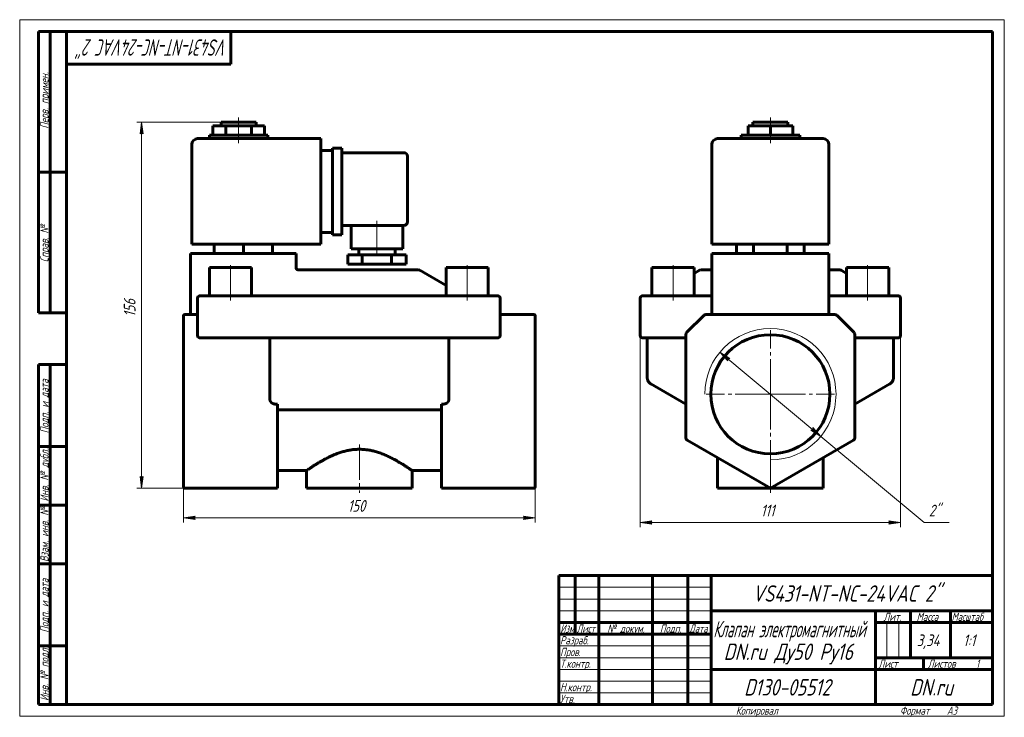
# Model space of a CAD drawing. Header units: millimetres. Extents: x 0 to 420, y 0 to 297.
import ezdxf

# ---------------------------------------------------------------- set-up
doc = ezdxf.new("R2010")
doc.units = ezdxf.units.MM
for name, pattern in [('K5LT_AXLED', [19.5, 15, -1.5, 1.5, -1.5]), ('K5LT_BASIC', [0]), ('K5LT_THIN', [0])]:
    doc.linetypes.add(name, pattern=pattern)
doc.layers.add('Системный слой', color=7, linetype='Continuous')
doc.layers.add('Системный слой (1)', color=251, linetype='Continuous', true_color=0x6c6c6c)
doc.styles.add('KDIMTEXTSTYLE', font='GOST_AU.SHX', dxfattribs={"width": 0.96, "oblique": 15, "height": 5})
doc.styles.add('KTEXTSTYLE', font='GOST_AU.SHX', dxfattribs={"width": 0.96, "height": 5})
doc.dimstyles.new('KDIMSTYLE (1.00)', dxfattribs={"dimtxt": 5, "dimasz": 1, "dimexe": 2, "dimexo": 0, "dimgap": 1, "dimtad": 1, "dimtxsty": 'KDIMTEXTSTYLE', "dimsah": 1, "dimcen": 0, "dimdle": 1, "dimadec": 0, "dimazin": 0, "dimtfac": 0.667, "dimtmove": 0, "dimatfit": 3, "dimfxl": 1, "dimtvp": 1, "dimtolj": 1, "dimtzin": 0, "dimarcsym": 0})

# ---------------------------------------------------------------- blocks, each defined once
blk = doc.blocks.new('U0')
at = {"layer": 'Системный слой (1)', "color": 150, "linetype": 'K5LT_BASIC', "lineweight": 60, "true_color": 0x0080ff}
for p, q in [((345.21, 187.89), (345.22, 187.87)), ((345.22, 187.86), (345.21, 187.88)), ((345.22, 187.87), (345.22, 187.86))]:
    blk.add_line(p, q, dxfattribs=at)
blk = doc.blocks.new('U1')
at = {"layer": 'Системный слой (1)', "color": 150, "linetype": 'K5LT_BASIC', "lineweight": 60, "true_color": 0x0080ff}
for p, q in [((295.21, 190.3), (290.48, 190.3)), ((349.94, 190.3), (345.21, 190.3))]:
    blk.add_line(p, q, dxfattribs=at)
blk = doc.blocks.new('U2')
at = {"layer": 'Системный слой (1)', "color": 150, "linetype": 'K5LT_BASIC', "lineweight": 60, "true_color": 0x0080ff}
for p, q in [((345.21, 187.92), (345.21, 187.95)), ((345.21, 187.9), (345.21, 187.92)), ((345.21, 187.88), (345.21, 187.9))]:
    blk.add_line(p, q, dxfattribs=at)
blk = doc.blocks.new('D0')
at = {"layer": 'Системный слой (1)'}
for points in [[(269.21, 82.63), (269.71, 83.29), (264.71, 82.63), (269.71, 81.97)], [(375.71, 82.63), (370.71, 83.29), (371.21, 82.63), (370.71, 81.97)]]:
    blk.add_hatch(color=7, dxfattribs=at).paths.add_polyline_path(points)
at = {"layer": 'Системный слой (1)', "color": 7, "linetype": 'K5LT_THIN', "lineweight": 18}
for p, q in [((264.71, 170.3), (264.71, 80.63)), ((375.71, 170.3), (375.71, 80.63)), ((264.71, 82.63), (269.71, 83.29)), ((269.71, 81.97), (264.71, 82.63)), ((269.71, 83.29), (269.21, 82.63)), ((269.21, 82.63), (269.71, 81.97)), ((371.21, 82.63), (370.71, 83.29)), ((370.71, 83.29), (375.71, 82.63)), ((375.71, 82.63), (370.71, 81.97)), ((370.71, 81.97), (371.21, 82.63))]:
    blk.add_line(p, q, dxfattribs=at)
blk.add_wipeout([(316.12, 83.63), (316.12, 91.01), (323.97, 91.01), (323.97, 83.63)]).dxf.layer = 'Системный слой (1)'
blk.add_line((264.71, 82.63), (375.71, 82.63), dxfattribs=at)
at = {"layer": 'Системный слой (1)', "color": 7, "insert": (316.12, 90.22), "char_height": 5, "attachment_point": 1, "style": 'KTEXTSTYLE'}
blk.add_mtext('\\H5.0;\\W1.000;\\Q15;\\Q15;\\W0.965;111', dxfattribs=at)
blk = doc.blocks.new('KDIMARROW_01')
at = {"layer": 'Системный слой'}
blk.add_hatch(color=0, dxfattribs=at).paths.add_polyline_path([(-5, -0.66), (0, 0), (-5, 0.66), (-4.5, 0)])
at = {"layer": 'Системный слой', "color": 0, "linetype": 'K5LT_THIN', "lineweight": 18}
for p, q in [((-4.5, 0), (-5, 0.66)), ((-5, 0.66), (0, 0)), ((0, 0), (-5, -0.66)), ((-5, -0.66), (-4.5, 0))]:
    blk.add_line(p, q, dxfattribs=at)
at = {"layer": 'Системный слой (1)', "color": 0, "linetype": 'K5LT_THIN', "lineweight": 18}
blk.add_line((69.9, 137.3), (68.9, 137.3), dxfattribs=at)
blk = doc.blocks.new('D1')
at = {"layer": 'Системный слой (1)'}
for points in [[(302.96, 152.53), (298.7, 155.23), (302.12, 151.52), (302.16, 152.35)], [(341.72, 119.37), (338.3, 123.08), (338.26, 122.25), (337.45, 122.07)]]:
    blk.add_hatch(color=7, dxfattribs=at).paths.add_polyline_path(points)
at = {"layer": 'Системный слой (1)', "color": 7, "linetype": 'K5LT_THIN', "lineweight": 18}
for p, q in [((298.7, 155.23), (302.96, 152.53)), ((302.12, 151.52), (298.7, 155.23)), ((298.7, 155.23), (341.72, 119.37)), ((302.16, 152.35), (302.12, 151.52)), ((302.96, 152.53), (302.16, 152.35)), ((337.45, 122.07), (338.26, 122.25)), ((341.72, 119.37), (337.45, 122.07)), ((338.26, 122.25), (338.3, 123.08)), ((338.3, 123.08), (341.72, 119.37))]:
    blk.add_line(p, q, dxfattribs=at)
blk.add_wipeout([(387.8, 83.63), (387.8, 91.01), (394.24, 91.01), (394.24, 83.63)]).dxf.layer = 'Системный слой (1)'
for p, q in [((341.72, 119.37), (385.8, 82.63)), ((385.8, 82.63), (396.51, 82.63))]:
    blk.add_line(p, q, dxfattribs=at)
at = {"layer": 'Системный слой (1)', "color": 7, "insert": (387.8, 90.22), "char_height": 5, "attachment_point": 1, "style": 'KTEXTSTYLE'}
blk.add_mtext('\\H5.0;\\W1.000;\\Q15;\\Q15;\\W0.965;2"', dxfattribs=at)
blk = doc.blocks.new('U3')
at = {"layer": 'Системный слой (1)', "color": 30, "linetype": 'K5LT_AXLED', "lineweight": 18, "true_color": 0xff8000}
for q in [(320.21, 164.7), (292.81, 137.3), (347.61, 137.3), (320.21, 109.9)]:
    blk.add_line((320.21, 137.3), q, dxfattribs=at)
blk = doc.blocks.new('U4')
at = {"layer": 'Системный слой (1)', "color": 150, "linetype": 'K5LT_BASIC', "lineweight": 60, "true_color": 0x0080ff}
for p, q in [((109.9, 104.8), (122.4, 104.8)), ((167.4, 104.8), (179.9, 104.8))]:
    blk.add_line(p, q, dxfattribs=at)
blk = doc.blocks.new('D2')
at = {"layer": 'Системный слой (1)'}
for points in [[(69.9, 84.63), (74.9, 85.29), (74.4, 84.63), (74.9, 83.97)], [(219.9, 84.63), (214.9, 85.29), (215.4, 84.63), (214.9, 83.97)]]:
    blk.add_hatch(color=7, dxfattribs=at).paths.add_polyline_path(points)
at = {"layer": 'Системный слой (1)', "color": 7, "linetype": 'K5LT_THIN', "lineweight": 18}
for p, q in [((69.9, 137.3), (69.9, 82.63)), ((219.9, 131.08), (219.9, 82.63)), ((69.9, 84.63), (74.9, 85.29)), ((74.9, 83.97), (69.9, 84.63)), ((74.9, 85.29), (74.4, 84.63)), ((74.4, 84.63), (74.9, 83.97)), ((215.4, 84.63), (214.9, 85.29)), ((214.9, 85.29), (219.9, 84.63)), ((219.9, 84.63), (214.9, 83.97)), ((214.9, 83.97), (215.4, 84.63))]:
    blk.add_line(p, q, dxfattribs=at)
blk.add_wipeout([(139.96, 85.63), (139.96, 93.01), (149.45, 93.01), (149.45, 85.63)]).dxf.layer = 'Системный слой (1)'
blk.add_line((219.9, 84.63), (69.9, 84.63), dxfattribs=at)
at = {"layer": 'Системный слой (1)', "color": 7, "insert": (139.96, 92.22), "char_height": 5, "attachment_point": 1, "style": 'KTEXTSTYLE'}
blk.add_mtext('\\H5.0;\\W1.000;\\Q15;\\Q15;\\W0.965;150', dxfattribs=at)
blk = doc.blocks.new('D3')
at = {"layer": 'Системный слой (1)'}
for points in [[(52.67, 248.3), (52.01, 253.3), (51.35, 248.3), (52.01, 248.8)], [(52.01, 97.3), (52.67, 102.3), (52.01, 101.8), (51.35, 102.3)]]:
    blk.add_hatch(color=7, dxfattribs=at).paths.add_polyline_path(points)
at = {"layer": 'Системный слой (1)', "color": 7, "linetype": 'K5LT_THIN', "lineweight": 18}
for p, q in [((85.9, 253.3), (50.01, 253.3)), ((51.35, 248.3), (52.01, 253.3)), ((52.01, 253.3), (52.67, 248.3)), ((52.01, 248.8), (51.35, 248.3)), ((52.67, 248.3), (52.01, 248.8)), ((52.01, 97.3), (51.35, 102.3)), ((51.35, 102.3), (52.01, 101.8)), ((52.01, 101.8), (52.67, 102.3)), ((52.67, 102.3), (52.01, 97.3)), ((70.4, 97.3), (50.01, 97.3))]:
    blk.add_line(p, q, dxfattribs=at)
blk.add_wipeout([(51.01, 170.29), (43.63, 170.29), (43.63, 179.91), (51.01, 179.91)]).dxf.layer = 'Системный слой (1)'
blk.add_line((52.01, 97.3), (52.01, 253.3), dxfattribs=at)
at = {"layer": 'Системный слой (1)', "color": 7, "insert": (44.42, 170.29), "char_height": 5, "attachment_point": 1, "rotation": 90, "style": 'KTEXTSTYLE'}
blk.add_mtext('\\H5.0;\\W1.000;\\Q15;\\Q15;\\W0.965;156', dxfattribs=at)
blk = doc.blocks.new('U5')
at = {"color": 7, "linetype": 'K5LT_THIN', "lineweight": 18}
for p, q in [((0, 0), (0, 297)), ((0, 297), (420, 297)), ((420, 297), (420, 0)), ((230, 55), (295, 55)), ((230, 50), (295, 50)), ((230, 45), (295, 45)), ((369.96, 25), (369.96, 40)), ((374.98, 25), (374.98, 40)), ((230, 30), (295, 30)), ((230, 25), (295, 25)), ((230, 20), (295, 20)), ((230, 15), (295, 15)), ((230, 10), (295, 10)), ((420, 0), (0, 0))]:
    blk.add_line(p, q, dxfattribs=at)
at = {"color": 150, "linetype": 'K5LT_BASIC', "lineweight": 60, "true_color": 0x0080ff}
for p, q in [((8, 172), (8, 292)), ((20, 292), (8, 292)), ((13, 172), (13, 292)), ((20, 5), (20, 292)), ((20, 292), (415, 292)), ((90, 292), (90, 278)), ((415, 292), (415, 5)), ((90, 278), (20, 278)), ((20, 232), (8, 232)), ((20, 172), (8, 172)), ((8, 5), (8, 150)), ((20, 150), (8, 150)), ((13, 5), (13, 150)), ((20, 115), (8, 115)), ((20, 90), (8, 90)), ((20, 65), (8, 65)), ((230, 60), (415, 60)), ((230, 5), (230, 60)), ((237, 35), (237, 60)), ((247, 5), (247, 60)), ((270, 5), (270, 60)), ((285, 5), (285, 60)), ((295, 5), (295, 60)), ((295, 45), (415, 45)), ((365, 5), (365, 45)), ((380, 25), (380, 45)), ((397, 25), (397, 45)), ((230, 40), (295, 40)), ((365, 40), (380, 40)), ((380, 40), (415, 40)), ((230, 35), (295, 35)), ((20, 30), (8, 30)), ((365, 25), (415, 25)), ((385.57, 20), (385.57, 25)), ((295, 20), (365, 20)), ((365, 20), (415, 20)), ((20, 5), (8, 5)), ((415, 5), (20, 5))]:
    blk.add_line(p, q, dxfattribs=at)
at = {"color": 7, "attachment_point": 1, "style": 'KTEXTSTYLE'}
for s, insert, char_height, rotation in [('\\H5.0;\\W1.000;\\Q15;\\Q15;\\W0.761;\\H7.00;VS431-NT-NC-24VAC 2"', (88.73, 281.64), 7, 180), ('\\H5.0;\\W1.000;\\Q15;\\Q15;\\W0.965;\\H3.50;Перв. примен.', (8.82, 250.52), 3.5, 90), ('\\H5.0;\\W1.000;\\Q15;\\Q15;\\W0.965;\\H3.50;Справ. №', (8.82, 193.63), 3.5, 90), ('\\H5.0;\\W1.000;\\Q15;\\Q15;\\W0.965;\\H3.50;Подп. и дата', (8.82, 120.66), 3.5, 90), ('\\H5.0;\\W1.000;\\Q15;\\Q15;\\W0.965;\\H3.50;Инв. № дубл.', (8.82, 91.57), 3.5, 90), ('\\H5.0;\\W1.000;\\Q15;\\Q15;\\W0.965;\\H3.50;Взам. инв. №', (8.82, 65.8), 3.5, 90), ('\\H5.0;\\W1.000;\\Q15;\\Q15;\\W0.965;\\H3.50;Подп. и дата', (8.82, 35.66), 3.5, 90), ('\\H5.0;\\W1.000;\\Q15;\\Q15;\\W0.965;\\H3.50;Инв. № подл.', (8.82, 6.57), 3.5, 90)]:
    blk.add_mtext(s, dxfattribs=dict(at, insert=insert, char_height=char_height, rotation=rotation))
for s, insert, char_height in [('\\H5.0;\\W1.000;\\Q15;\\Q15;\\W0.965;\\H7.00;VS431-NT-NC-24VAC 2"', (312.61, 55.86), 7), ('\\H5.0;\\W1.000;\\Q15;\\Q15;\\W0.965;\\H3.50;Лит.', (368.47, 44.18), 3.5), ('\\H5.0;\\W1.000;\\Q15;\\Q15;\\W0.965;\\H3.50;Масса', (382.58, 44.18), 3.5), ('\\H5.0;\\W1.000;\\Q15;\\Q15;\\W0.930;\\H3.50;Масштаб', (397.52, 44.18), 3.5), ('\\H5.0;\\W1.000;\\Q15;\\Q15;\\W0.784;\\H3.50;Изм.', (230.62, 39.18), 3.5), ('\\H5.0;\\W1.000;\\Q15;\\Q15;\\W0.799;\\H3.50;Лист', (237.61, 39.18), 3.5), ('\\H5.0;\\W1.000;\\Q15;\\Q15;\\W0.965;\\H3.50;№ докум.', (250.63, 39.18), 3.5), ('\\H5.0;\\W1.000;\\Q15;\\Q15;\\W0.965;\\H3.50;Подп.', (273.1, 39.18), 3.5), ('\\H5.0;\\W1.000;\\Q15;\\Q15;\\W0.799;\\H3.50;Дата', (285.61, 39.18), 3.5), ('\\H5.0;\\W1.000;\\Q15;\\Q15;\\W0.672;\\H7.00;Клапан электромагнитный', (295.88, 40.69), 7), ('\\H5.0;\\W1.000;\\Q15;\\Q15;\\W0.965;\\H3.50;Разраб.', (230.5, 34.18), 3.5), ('\\H5.0;\\W1.000;\\Q15;\\Q15;\\W0.965;3,34', (382.63, 34.9), 5), ('\\H5.0;\\W1.000;\\Q15;\\Q15;\\W0.965;{\\c16711680;1:1}', (402.44, 34.9), 5), ('\\H5.0;\\W1.000;\\Q15;\\Q15;\\W0.965;\\H7.00;DN.ru Ду50 Ру16', (300.3, 31.02), 7), ('\\H5.0;\\W1.000;\\Q15;\\Q15;\\W0.965;\\H3.50;Пров.', (230.5, 29.18), 3.5), ('\\H5.0;\\W1.000;\\Q15;\\Q15;\\W0.965;\\H3.50;Т.контр.', (230.5, 24.18), 3.5), ('\\H5.0;\\W1.000;\\Q15;\\Q15;\\W0.965;\\H3.50;Лист', (366.32, 24.18), 3.5), ('\\H5.0;\\W1.000;\\Q15;\\Q15;\\W0.965;\\H3.50;Листов', (387.36, 24.18), 3.5), ('\\H5.0;\\W1.000;\\Q15;\\Q15;\\W0.965;\\H3.50;1', (407.91, 24.18), 3.5), ('\\H5.0;\\W1.000;\\Q15;\\Q15;\\W0.965;\\H3.50;Н.контр.', (230.5, 14.18), 3.5), ('\\H5.0;\\W1.000;\\Q15;\\Q15;\\W0.965;\\H7.00;D130-05512', (309, 15.86), 7), ('\\H5.0;\\W1.000;\\Q15;\\Q15;\\W0.965;\\H7.00;DN.ru', (379.84, 15.86), 7), ('\\H5.0;\\W1.000;\\Q15;\\Q15;\\W0.965;\\H3.50;Утв.', (230.5, 9.18), 3.5), ('\\H5.0;\\W1.000;\\Q15;\\Q15;\\W0.965;\\H3.50;Копировал', (305.5, 4.18), 3.5), ('\\H5.0;\\W1.000;\\Q15;\\Q15;\\W0.965;\\H3.50;Формат', (375.5, 4.18), 3.5), ('\\H5.0;\\W1.000;\\Q15;\\Q15;\\W0.965;\\H3.50;A3', (395.5, 4.18), 3.5)]:
    blk.add_mtext(s, dxfattribs=dict(at, insert=insert, char_height=char_height))

msp = doc.modelspace()

# ---------------------------------------------------------------- linework, layer by layer
at = {"layer": 'Системный слой (1)', "color": 150, "linetype": 'K5LT_BASIC', "lineweight": 60, "true_color": 0x0080ff}
for p, q in [((85.904, 253.301), (100.904, 253.301)), ((85.904, 251.801), (85.904, 253.301)), ((100.904, 251.801), (100.904, 253.301)), ((312.708, 253.301), (327.708, 253.301)), ((312.708, 251.801), (312.708, 253.301)), ((327.708, 251.801), (327.708, 253.301)), ((80.904, 246.301), (80.904, 247.801)), ((80.904, 247.801), (105.904, 247.801)), ((82.404, 247.801), (82.404, 251.801)), ((82.404, 251.801), (87.904, 251.801)), ((87.904, 251.801), (98.904, 251.801)), ((87.904, 247.801), (87.904, 251.801)), ((98.904, 251.801), (104.404, 251.801)), ((98.904, 247.801), (98.904, 251.801)), ((104.404, 247.801), (104.404, 251.801)), ((105.904, 246.301), (105.904, 247.801)), ((307.708, 246.301), (307.708, 247.801)), ((307.708, 247.801), (332.708, 247.801)), ((310.682, 251.801), (320.208, 251.801)), ((310.682, 247.801), (310.682, 251.801)), ((320.208, 247.801), (320.208, 251.801)), ((320.208, 251.801), (329.734, 251.801)), ((329.734, 247.801), (329.734, 251.801)), ((332.708, 246.301), (332.708, 247.801)), ((73.404, 201.301), (73.404, 243.801)), ((128.404, 246.301), (75.904, 246.301)), ((128.404, 246.301), (128.404, 243.801)), ((128.404, 201.301), (128.404, 243.801)), ((295.208, 201.301), (295.208, 243.801)), ((342.708, 246.301), (297.708, 246.301)), ((345.208, 201.301), (345.208, 243.801)), ((128.404, 241.301), (133.404, 241.301)), ((133.404, 242.301), (137.404, 242.301)), ((133.404, 239.801), (133.404, 242.301)), ((133.404, 239.801), (133.404, 207.801)), ((137.404, 242.301), (137.404, 239.801)), ((137.404, 240.301), (163.904, 240.301)), ((137.404, 239.801), (137.404, 207.801)), ((165.404, 238.801), (165.404, 210.801)), ((128.404, 206.301), (133.404, 206.301)), ((133.404, 205.301), (133.404, 207.801)), ((137.404, 209.301), (163.904, 209.301)), ((137.404, 207.801), (137.404, 205.301)), ((141.404, 209.301), (141.404, 199.301)), ((163.404, 209.301), (163.404, 199.301)), ((133.404, 205.301), (137.404, 205.301)), ((75.904, 201.301), (73.404, 201.301)), ((75.904, 201.301), (128.404, 201.301)), ((82.904, 201.301), (82.904, 197.301)), ((95.404, 201.301), (95.404, 197.301)), ((107.904, 201.301), (107.904, 197.301)), ((163.404, 199.301), (141.404, 199.301)), ((144.654, 199.301), (144.654, 196.801)), ((160.154, 199.301), (160.154, 196.801)), ((297.708, 201.301), (295.208, 201.301)), ((297.708, 201.301), (342.708, 201.301)), ((305.774, 201.301), (305.774, 197.301)), ((312.991, 201.301), (312.991, 197.301)), ((327.425, 201.301), (327.425, 197.301)), ((334.642, 201.301), (334.642, 197.301)), ((345.208, 201.301), (342.708, 201.301)), ((72.904, 197.301), (72.904, 171.301)), ((72.904, 197.301), (75.404, 197.301)), ((115.404, 197.301), (75.404, 197.301)), ((115.404, 197.301), (117.904, 197.301)), ((117.904, 197.301), (117.904, 190.808)), ((139.904, 196.801), (139.904, 192.801)), ((146.154, 196.801), (139.904, 196.801)), ((146.154, 196.801), (146.154, 192.801)), ((158.654, 196.801), (146.154, 196.801)), ((158.654, 196.801), (158.654, 192.801)), ((164.904, 196.801), (158.654, 196.801)), ((164.904, 196.801), (164.904, 192.801)), ((295.208, 197.301), (295.208, 171.301)), ((295.208, 197.301), (297.708, 197.301)), ((342.708, 197.301), (297.708, 197.301)), ((342.708, 197.301), (345.208, 197.301)), ((345.208, 197.301), (345.208, 171.301)), ((80.904, 191.301), (98.904, 191.301)), ((80.904, 179.301), (80.904, 191.301)), ((98.904, 179.301), (98.904, 191.301)), ((117.904, 191.3), (117.904, 191.279)), ((117.904, 191.297), (117.904, 191.279)), ((119.603, 190.301), (118.904, 190.301)), ((170.136, 190.301), (119.603, 190.301)), ((146.154, 192.801), (139.904, 192.801)), ((158.654, 192.801), (146.154, 192.801)), ((164.904, 192.801), (158.654, 192.801)), ((170.636, 190.167), (181.904, 183.661)), ((181.904, 179.301), (181.904, 191.301)), ((181.904, 191.301), (199.904, 191.301)), ((199.904, 179.301), (199.904, 191.301)), ((269.708, 179.301), (269.708, 191.301)), ((269.708, 191.301), (287.708, 191.301)), ((287.708, 179.301), (287.708, 191.301)), ((289.976, 190.167), (287.708, 188.857)), ((350.44, 190.167), (352.708, 188.857)), ((352.708, 191.301), (370.708, 191.301)), ((352.708, 179.301), (352.708, 191.301)), ((370.708, 179.301), (370.708, 191.301)), ((75.904, 178.301), (75.904, 162.301)), ((76.904, 179.301), (78.904, 179.301)), ((201.904, 179.301), (78.904, 179.301)), ((201.904, 179.301), (203.904, 179.301)), ((204.904, 162.301), (204.904, 178.301)), ((264.708, 178.301), (264.708, 162.301)), ((265.708, 179.301), (267.708, 179.301)), ((267.708, 179.301), (295.208, 179.301)), ((345.208, 179.301), (372.708, 179.301)), ((372.708, 179.301), (374.708, 179.301)), ((375.708, 178.301), (375.708, 162.301)), ((69.904, 170.654), (69.904, 170.801)), ((69.904, 163.24), (69.904, 170.654)), ((75.904, 171.301), (70.404, 171.301)), ((204.904, 171.301), (219.404, 171.301)), ((219.904, 170.801), (219.904, 170.654)), ((219.904, 163.24), (219.904, 170.654)), ((291.915, 171.008), (284.501, 163.593)), ((347.794, 171.301), (292.622, 171.301)), ((355.915, 163.593), (348.501, 171.008)), ((69.904, 162.886), (69.904, 163.24)), ((69.904, 118.663), (69.904, 162.886)), ((78.904, 161.301), (76.904, 161.301)), ((78.904, 161.301), (201.904, 161.301)), ((106.691, 161.301), (106.691, 135.362)), ((183.117, 161.301), (183.117, 135.362)), ((203.904, 161.301), (201.904, 161.301)), ((219.904, 163.24), (219.904, 162.886)), ((219.904, 118.663), (219.904, 162.886)), ((267.708, 161.301), (265.708, 161.301)), ((267.708, 161.301), (284.208, 161.301)), ((267.708, 161.301), (267.708, 144.343)), ((284.208, 162.886), (284.208, 118.663)), ((356.208, 118.663), (356.208, 162.886)), ((356.208, 161.301), (372.708, 161.301)), ((372.708, 161.301), (372.708, 144.343)), ((374.708, 161.301), (372.708, 161.301)), ((284.208, 133.085), (269.208, 141.745)), ((371.208, 141.745), (356.208, 133.085)), ((109.407, 133.085), (109.904, 133.085)), ((109.904, 118.663), (109.904, 133.085)), ((109.904, 130.67), (179.904, 130.67)), ((179.904, 118.663), (179.904, 133.085)), ((180.4, 133.085), (179.904, 133.085)), ((284.208, 133.085), (283.737, 133.357)), ((356.208, 133.085), (356.679, 133.357)), ((69.904, 118.23), (69.904, 118.663)), ((69.904, 97.878), (69.904, 118.23)), ((109.904, 118.663), (109.904, 117.797)), ((109.904, 97.301), (109.904, 117.797)), ((179.904, 117.797), (179.904, 118.663)), ((179.904, 97.301), (179.904, 117.797)), ((219.904, 118.663), (219.904, 118.23)), ((219.904, 97.878), (219.904, 118.23)), ((284.708, 117.797), (320.208, 97.301)), ((320.208, 97.301), (355.708, 117.797)), ((297.708, 110.291), (297.708, 97.301)), ((342.708, 110.291), (342.708, 97.301)), ((122.404, 104.801), (122.404, 97.301)), ((167.404, 104.801), (167.404, 97.301)), ((109.904, 97.301), (70.404, 97.301)), ((167.404, 97.301), (122.404, 97.301)), ((179.904, 97.301), (219.404, 97.301)), ((342.708, 97.301), (297.708, 97.301)), ((320.208, 97.301), (320.208, 97.878))]:
    msp.add_line(p, q, dxfattribs=at)
at = {"layer": 'Системный слой (1)', "color": 30, "linetype": 'K5LT_AXLED', "lineweight": 18, "true_color": 0xff8000}
for p, q in [((93.404, 249.801), (93.404, 255.301)), ((320.208, 249.801), (320.208, 255.301)), ((93.404, 244.301), (93.404, 249.801)), ((320.208, 244.301), (320.208, 249.801)), ((152.404, 211.301), (152.404, 194.801)), ((89.904, 177.301), (89.904, 193.301)), ((190.904, 177.301), (190.904, 193.301)), ((278.708, 177.301), (278.708, 193.301)), ((361.708, 177.301), (361.708, 193.301))]:
    msp.add_line(p, q, dxfattribs=at)
at = {"layer": 'Системный слой (1)', "color": 150, "linetype": 'K5LT_BASIC', "lineweight": 60, "true_color": 0x0080ff}
msp.add_circle((320.208, 137.301), 25.4, dxfattribs=at)
for centre, radius, start, end in [((75.904, 243.801), 2.5, 90, 180), ((297.708, 243.801), 2.5, 90, 180), ((342.708, 243.801), 2.5, 0, 90), ((163.904, 238.801), 1.5, 0, 90), ((163.904, 210.801), 1.5, 270, 0), ((118.904, 191.301), 1, 180.05332, 270), ((170.136, 189.301), 1, 60, 90), ((290.476, 189.301), 1, 90, 120), ((349.94, 189.301), 1, 60, 90), ((76.904, 178.301), 1, 90, 180), ((203.904, 178.301), 1, 0, 90), ((265.708, 178.301), 1, 90, 180), ((374.708, 178.301), 1, 0, 90), ((70.404, 170.801), 0.5, 90, 180), ((219.404, 170.801), 0.5, 0, 90), ((292.622, 170.301), 1, 90, 135), ((347.794, 170.301), 1, 45, 90), ((76.904, 162.301), 1, 180, 270), ((203.904, 162.301), 1, 270, 0), ((265.708, 162.301), 1, 180, 270), ((285.208, 162.886), 1, 135, 180), ((355.208, 162.886), 1, 0, 45), ((374.708, 162.301), 1, 270, 0), ((285.208, 118.663), 1, 180, 240), ((355.208, 118.663), 1, 300, 0)]:
    msp.add_arc(centre, radius, start, end, dxfattribs=at)
at = {"layer": 'Системный слой (1)', "color": 7, "linetype": 'K5LT_THIN', "lineweight": 18}
msp.add_arc((320.208, 137.301), 28, 270, 180, dxfattribs=at)
at = {"layer": 'Системный слой (1)', "color": 150, "linetype": 'K5LT_BASIC', "lineweight": 60, "true_color": 0x0080ff}
for points, knots in [([(117.964, 190.958), (117.965, 190.956), (117.966, 190.954), (117.967, 190.952), (117.967, 190.951), (117.974, 190.934), (117.98, 190.916), (117.998, 190.877), (118.008, 190.855), (118.025, 190.823), (118.03, 190.813), (118.041, 190.795), (118.046, 190.786), (118.056, 190.77), (118.061, 190.762), (118.076, 190.738), (118.087, 190.723), (118.12, 190.678), (118.144, 190.649), (118.199, 190.59), (118.23, 190.56), (118.294, 190.507), (118.326, 190.483), (118.395, 190.439), (118.431, 190.419), (118.478, 190.396), (118.489, 190.391), (118.5, 190.386)], [0, 0, 0, 0, 0.1538005, 0.1538005, 0.1595135, 0.1595135, 1.3728895, 1.3728895, 2.9288983, 2.9288983, 3.685961, 3.685961, 4.3017351, 4.3017351, 4.9175093, 4.9175093, 6.1285159, 6.1285159, 8.5094429, 8.5094429, 11.2125571, 11.2125571, 13.7375184, 13.7375184, 16.2868381, 16.2868381, 17.0098357, 17.0098357, 17.0098357, 17.0098357]), ([(117.964, 190.958), (117.965, 190.956), (117.966, 190.954), (117.967, 190.952), (117.967, 190.951), (117.974, 190.934), (117.98, 190.916), (117.998, 190.877), (118.008, 190.855), (118.025, 190.823), (118.03, 190.813), (118.041, 190.795), (118.046, 190.786), (118.056, 190.77), (118.061, 190.762), (118.076, 190.738), (118.087, 190.723), (118.12, 190.678), (118.144, 190.649), (118.199, 190.59), (118.23, 190.56), (118.294, 190.507), (118.326, 190.483), (118.395, 190.439), (118.431, 190.419), (118.478, 190.396), (118.489, 190.391), (118.5, 190.386)], [0, 0, 0, 0, 0.1538008, 0.1538008, 0.1595135, 0.1595135, 1.3728897, 1.3728897, 2.9288987, 2.9288987, 3.6859611, 3.6859611, 4.3017352, 4.3017352, 4.9175094, 4.9175094, 6.1285161, 6.1285161, 8.5094432, 8.5094432, 11.2125575, 11.2125575, 13.7375189, 13.7375189, 16.2868386, 16.2868386, 17.0098343, 17.0098343, 17.0098343, 17.0098343]), ([(118.683, 190.325), (118.683, 190.325), (118.683, 190.325), (118.692, 190.323), (118.702, 190.321), (118.714, 190.319), (118.718, 190.318), (118.73, 190.316), (118.737, 190.314), (118.75, 190.312), (118.754, 190.312), (118.764, 190.31), (118.77, 190.31), (118.785, 190.308), (118.795, 190.306), (118.82, 190.304), (118.836, 190.303), (118.868, 190.301), (118.885, 190.301), (118.902, 190.301), (118.903, 190.301), (118.904, 190.301)], [0.4548007, 0.4548007, 0.4548007, 0.4548007, 0.4681317, 0.4681317, 1.9380641, 1.9380641, 2.5266992, 2.5266992, 3.7534834, 3.7534834, 4.4812999, 4.4812999, 5.3131132, 5.3131132, 6.872743, 6.872743, 9.272743, 9.272743, 11.8798699, 11.8798699, 12, 12, 12, 12]), ([(118.683, 190.325), (118.683, 190.325), (118.683, 190.325), (118.692, 190.323), (118.702, 190.321), (118.714, 190.319), (118.718, 190.318), (118.73, 190.316), (118.737, 190.314), (118.75, 190.312), (118.754, 190.312), (118.764, 190.31), (118.77, 190.31), (118.785, 190.308), (118.795, 190.306), (118.82, 190.304), (118.836, 190.303), (118.868, 190.301), (118.885, 190.301), (118.902, 190.301), (118.903, 190.301), (118.904, 190.301)], [0.4547995, 0.4547995, 0.4547995, 0.4547995, 0.4681304, 0.4681304, 1.9380647, 1.9380647, 2.5266923, 2.5266923, 3.7534824, 3.7534824, 4.4812989, 4.4812989, 5.3131123, 5.3131123, 6.8727423, 6.8727423, 9.2727423, 9.2727423, 11.8798695, 11.8798695, 12, 12, 12, 12]), ([(295.197, 187.863), (295.197, 187.864), (295.198, 187.864), (295.199, 187.869), (295.2, 187.873), (295.202, 187.882), (295.203, 187.888), (295.205, 187.902), (295.206, 187.91), (295.207, 187.929), (295.208, 187.94), (295.208, 187.951)], [0, 0, 0, 0, 0.6, 0.6, 1.2, 1.2, 1.8, 1.8, 2.4, 2.4, 3, 3, 3, 3]), ([(269.208, 141.745), (269.206, 141.746), (269.205, 141.747), (269.195, 141.753), (269.186, 141.758), (269.166, 141.77), (269.154, 141.777), (269.118, 141.799), (269.095, 141.814), (269.024, 141.86), (268.978, 141.892), (268.843, 141.991), (268.757, 142.062), (268.576, 142.229), (268.483, 142.327), (268.31, 142.535), (268.231, 142.646), (268.087, 142.877), (268.023, 142.998), (267.912, 143.247), (267.865, 143.375), (267.789, 143.636), (267.76, 143.768), (267.739, 143.915), (267.737, 143.928), (267.728, 143.993), (267.722, 144.045), (267.715, 144.131), (267.713, 144.164), (267.71, 144.218), (267.71, 144.24), (267.709, 144.275), (267.708, 144.288), (267.708, 144.315), (267.708, 144.329), (267.708, 144.343), (267.708, 144.343), (267.708, 144.343)], [0.0106478, 0.0106478, 0.0106478, 0.0106478, 0.0425914, 0.0425914, 0.2217834, 0.2217834, 0.4755104, 0.4755104, 0.9829643, 0.9829643, 1.9978721, 1.9978721, 4.0170399, 4.0170399, 6.4586709, 6.4586709, 8.9228164, 8.9228164, 11.3953599, 11.3953599, 13.8618598, 13.8618598, 16.3155749, 16.3155749, 16.5579511, 16.5579511, 17.5048004, 17.5048004, 18.1094227, 18.1094227, 18.4955118, 18.4955118, 18.7420538, 18.7420538, 18.9885958, 18.9885958, 18.9940375, 18.9940375, 18.9940375, 18.9940375]), ([(371.208, 141.745), (371.209, 141.746), (371.211, 141.747), (371.221, 141.753), (371.229, 141.758), (371.25, 141.77), (371.262, 141.777), (371.297, 141.799), (371.321, 141.814), (371.392, 141.86), (371.438, 141.892), (371.573, 141.991), (371.659, 142.062), (371.84, 142.229), (371.933, 142.327), (372.105, 142.535), (372.185, 142.646), (372.329, 142.877), (372.393, 142.998), (372.504, 143.247), (372.55, 143.375), (372.626, 143.636), (372.655, 143.768), (372.677, 143.915), (372.679, 143.928), (372.688, 143.993), (372.693, 144.045), (372.7, 144.131), (372.703, 144.164), (372.705, 144.218), (372.706, 144.24), (372.707, 144.275), (372.707, 144.288), (372.708, 144.315), (372.708, 144.329), (372.708, 144.343), (372.708, 144.343), (372.708, 144.343)], [0.0106478, 0.0106478, 0.0106478, 0.0106478, 0.0425914, 0.0425914, 0.2217834, 0.2217834, 0.4755104, 0.4755104, 0.9829643, 0.9829643, 1.9978721, 1.9978721, 4.0170399, 4.0170399, 6.4586709, 6.4586709, 8.9228164, 8.9228164, 11.3953599, 11.3953599, 13.8618598, 13.8618598, 16.3155749, 16.3155749, 16.5579511, 16.5579511, 17.5048004, 17.5048004, 18.1094227, 18.1094227, 18.4955118, 18.4955118, 18.7420538, 18.7420538, 18.9885958, 18.9885958, 18.9940375, 18.9940375, 18.9940375, 18.9940375]), ([(269.208, 141.745), (269.208, 141.745), (269.208, 141.745), (269.208, 141.746), (269.208, 141.746), (269.208, 141.746), (269.207, 141.746), (269.207, 141.746), (269.207, 141.746), (269.206, 141.746), (269.206, 141.746), (269.205, 141.747), (269.204, 141.747), (269.202, 141.749), (269.201, 141.749), (269.197, 141.752), (269.195, 141.753), (269.189, 141.757), (269.185, 141.759), (269.173, 141.766), (269.166, 141.77), (269.145, 141.783), (269.132, 141.79), (269.103, 141.809), (269.086, 141.82), (269.053, 141.841), (269.036, 141.852), (269, 141.877), (268.979, 141.892), (268.959, 141.906)], [0.0004042, 0.0004042, 0.0004042, 0.0004042, 0.0040909, 0.0040909, 0.008631, 0.008631, 0.0176662, 0.0176662, 0.0357366, 0.0357366, 0.0718775, 0.0718775, 0.143755, 0.143755, 0.2871057, 0.2871057, 0.5284062, 0.5284062, 0.9652042, 0.9652042, 1.7471885, 1.7471885, 3.1279089, 3.1279089, 4.9279089, 4.9279089, 6.7279089, 6.7279089, 9, 9, 9, 9]), ([(371.208, 141.745), (371.208, 141.745), (371.208, 141.745), (371.208, 141.746), (371.208, 141.746), (371.208, 141.746), (371.208, 141.746), (371.209, 141.746), (371.209, 141.746), (371.209, 141.746), (371.21, 141.746), (371.211, 141.747), (371.211, 141.747), (371.213, 141.749), (371.215, 141.749), (371.218, 141.752), (371.221, 141.753), (371.227, 141.757), (371.231, 141.759), (371.243, 141.766), (371.25, 141.77), (371.27, 141.783), (371.283, 141.79), (371.313, 141.809), (371.33, 141.82), (371.363, 141.841), (371.379, 141.852), (371.416, 141.877), (371.437, 141.892), (371.457, 141.906)], [0.0004047, 0.0004047, 0.0004047, 0.0004047, 0.0040909, 0.0040909, 0.008631, 0.008631, 0.0176667, 0.0176667, 0.0357382, 0.0357382, 0.071881, 0.071881, 0.143762, 0.143762, 0.2871193, 0.2871193, 0.5284327, 0.5284327, 0.9652567, 0.9652567, 1.7472929, 1.7472929, 3.1281171, 3.1281171, 4.9281171, 4.9281171, 6.7281171, 6.7281171, 9, 9, 9, 9]), ([(109.407, 133.085), (109.374, 133.085), (109.323, 133.086), (109.256, 133.088), (109.19, 133.09), (109.109, 133.095), (109.024, 133.102), (108.96, 133.109), (108.897, 133.116), (108.824, 133.126), (108.732, 133.141), (108.643, 133.157), (108.555, 133.176), (108.463, 133.198), (108.382, 133.221), (108.303, 133.244), (108.235, 133.267), (108.163, 133.293), (108.088, 133.322), (108.009, 133.355), (107.923, 133.395), (107.836, 133.44), (107.744, 133.492), (107.665, 133.54), (107.6, 133.585), (107.544, 133.625), (107.479, 133.674), (107.425, 133.719), (107.367, 133.77), (107.304, 133.829), (107.238, 133.899), (107.167, 133.979), (107.119, 134.04), (107.065, 134.114), (107.032, 134.163), (106.993, 134.226), (106.968, 134.268), (106.942, 134.315), (106.921, 134.356), (106.9, 134.4), (106.884, 134.433), (106.869, 134.466), (106.851, 134.509), (106.831, 134.56), (106.812, 134.612), (106.799, 134.651), (106.788, 134.687), (106.777, 134.723), (106.765, 134.767), (106.756, 134.804), (106.747, 134.842), (106.737, 134.886), (106.726, 134.944), (106.718, 134.996), (106.712, 135.035), (106.707, 135.074), (106.702, 135.12), (106.697, 135.18), (106.693, 135.24), (106.691, 135.301), (106.691, 135.341), (106.691, 135.362)], [0, 0, 0, 0, 0.0254019, 0.0386091, 0.0504819, 0.0752746, 0.0996102, 0.1149753, 0.1237223, 0.1472832, 0.1705017, 0.1932398, 0.2158389, 0.2377446, 0.2643013, 0.2795334, 0.2995638, 0.3185443, 0.3370469, 0.3599257, 0.3836239, 0.4081596, 0.4333565, 0.4637337, 0.4776034, 0.4929962, 0.5153786, 0.5393679, 0.5455311, 0.5734746, 0.6042305, 0.6179563, 0.6538799, 0.6629644, 0.6866606, 0.6981284, 0.7190068, 0.7231877, 0.7390701, 0.7537319, 0.7595497, 0.7672268, 0.7807647, 0.7944808, 0.8083187, 0.8223607, 0.825719, 0.8364816, 0.8508063, 0.8601932, 0.8652588, 0.8798755, 0.8945387, 0.9093254, 0.9196375, 0.9242053, 0.9392275, 0.9542996, 0.9694692, 0.9846992, 1, 1, 1, 1]), ([(180.4, 133.085), (180.434, 133.085), (180.485, 133.086), (180.551, 133.088), (180.617, 133.09), (180.698, 133.095), (180.783, 133.102), (180.848, 133.109), (180.911, 133.116), (180.984, 133.126), (181.075, 133.141), (181.165, 133.157), (181.252, 133.176), (181.344, 133.198), (181.426, 133.221), (181.504, 133.244), (181.573, 133.267), (181.645, 133.293), (181.719, 133.322), (181.799, 133.355), (181.884, 133.395), (181.971, 133.44), (182.064, 133.492), (182.142, 133.54), (182.208, 133.585), (182.264, 133.625), (182.329, 133.674), (182.383, 133.719), (182.44, 133.77), (182.503, 133.829), (182.57, 133.899), (182.64, 133.979), (182.689, 134.04), (182.742, 134.114), (182.775, 134.163), (182.815, 134.226), (182.839, 134.268), (182.865, 134.315), (182.887, 134.356), (182.908, 134.4), (182.924, 134.433), (182.938, 134.466), (182.956, 134.509), (182.976, 134.56), (182.995, 134.612), (183.008, 134.651), (183.019, 134.687), (183.03, 134.723), (183.042, 134.767), (183.052, 134.804), (183.06, 134.842), (183.07, 134.886), (183.081, 134.944), (183.09, 134.996), (183.095, 135.035), (183.1, 135.074), (183.105, 135.12), (183.111, 135.18), (183.114, 135.24), (183.116, 135.301), (183.117, 135.341), (183.117, 135.362)], [0, 0, 0, 0, 0.0254019, 0.0386091, 0.0504819, 0.0752746, 0.0996102, 0.1149753, 0.1237223, 0.1472832, 0.1705017, 0.1932398, 0.2158389, 0.2377446, 0.2643013, 0.2795334, 0.2995638, 0.3185443, 0.3370469, 0.3599257, 0.3836239, 0.4081596, 0.4333565, 0.4637337, 0.4776034, 0.4929962, 0.5153786, 0.5393679, 0.5455311, 0.5734746, 0.6042305, 0.6179563, 0.6538799, 0.6629644, 0.6866606, 0.6981284, 0.7190068, 0.7231877, 0.7390701, 0.7537319, 0.7595497, 0.7672268, 0.7807647, 0.7944808, 0.8083187, 0.8223607, 0.825719, 0.8364816, 0.8508063, 0.8601932, 0.8652588, 0.8798755, 0.8945387, 0.9093254, 0.9196375, 0.9242053, 0.9392275, 0.9542996, 0.9694692, 0.9846992, 1, 1, 1, 1]), ([(167.404, 104.801), (167.404, 104.801), (167.388, 104.811), (167.307, 104.867), (167.15, 104.976), (166.923, 105.132), (166.628, 105.333), (166.265, 105.579), (165.869, 105.844), (165.458, 106.116), (165.043, 106.388), (164.585, 106.685), (164.079, 107.008), (163.524, 107.357), (162.839, 107.778), (162.009, 108.277), (161.014, 108.852), (160.032, 109.396), (159.091, 109.894), (158.218, 110.336), (157.324, 110.766), (156.414, 111.181), (155.482, 111.578), (154.536, 111.953), (153.581, 112.3), (152.636, 112.612), (151.704, 112.888), (150.794, 113.125), (149.901, 113.327), (148.931, 113.512), (147.868, 113.671), (146.704, 113.789), (145.714, 113.84), (145.037, 113.85), (144.465, 113.847), (143.824, 113.829), (142.983, 113.775), (142.152, 113.692), (141.327, 113.582), (140.503, 113.444), (139.678, 113.278), (138.848, 113.084), (138.018, 112.863), (137.18, 112.613), (136.332, 112.335), (135.356, 111.986), (134.263, 111.555), (133.064, 111.037), (131.97, 110.524), (130.986, 110.033), (130.013, 109.525), (128.987, 108.962), (127.931, 108.355), (127.03, 107.816), (126.273, 107.35), (125.647, 106.957), (125.077, 106.591), (124.566, 106.259), (124.112, 105.96), (123.718, 105.697), (123.378, 105.467), (123.091, 105.273), (122.855, 105.112), (122.651, 104.971), (122.494, 104.863), (122.417, 104.81), (122.404, 104.801), (122.404, 104.801)], [0, 0, 0, 0, 0.00643414, 0.01501281, 0.02359345, 0.032176, 0.04082125, 0.0495288, 0.05830017, 0.06503446, 0.07187673, 0.0789055, 0.08601322, 0.09339549, 0.10097406, 0.11157949, 0.1223484, 0.13327906, 0.14146924, 0.14958352, 0.15752452, 0.16537078, 0.17310113, 0.18080997, 0.18829588, 0.19558013, 0.20247524, 0.20918259, 0.21553183, 0.2217097, 0.22974083, 0.23774055, 0.2457115, 0.25000181, 0.25157305, 0.25738063, 0.26310929, 0.26881209, 0.27452123, 0.28026217, 0.2861281, 0.29208788, 0.29820718, 0.30439281, 0.31088406, 0.31761468, 0.32726179, 0.33731577, 0.34777349, 0.35601471, 0.36430959, 0.37555495, 0.38686532, 0.39823857, 0.40668993, 0.41505613, 0.42324218, 0.43133284, 0.43917272, 0.4468566, 0.45431853, 0.46171402, 0.46894058, 0.47606342, 0.48533976, 0.494451, 0.50000117, 0.50000117, 0.50000117, 0.50000117])]:
    msp.add_open_spline(points, degree=3, knots=knots, dxfattribs=at)
for points in [[(70.404, 97.301), (70.111, 97.301), (69.904, 97.54), (69.904, 97.878)], [(219.404, 97.301), (219.697, 97.301), (219.904, 97.54), (219.904, 97.878)]]:
    msp.add_rational_spline(points, [1, 0.804737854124, 0.804737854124, 1], degree=3, dxfattribs=at)

# ---------------------------------------------------------------- block references
at = {"layer": 'Системный слой (1)'}
for name in ['U1', 'U2', 'U0', 'U4']:
    msp.add_blockref(name, (0, 0), dxfattribs=at)

# ---------------------------------------------------------------- next in the draw order: dimensions: what is measured, and where the dimension line sits
at = {"layer": 'Системный слой (1)', "color": 7}
for base, p1, p2, text, picture, middle in [((264.708, 82.633), (375.708, 170.301), (264.708, 170.301), '\\H5.0;\\W0.965;\\Q15;\\H5.0;\\W0.965;\\Q15;\\Q15;111', 'D0', (320.208, 82.633)), ((219.904, 84.633), (69.904, 137.301), (219.904, 131.076), '\\H5.0;\\W0.965;\\Q15;\\H5.0;\\W0.965;\\Q15;\\Q15;150', 'D2', (144.904, 84.633))]:
    dim = msp.add_linear_dim(base=base, p1=p1, p2=p2, text=text, dimstyle='KDIMSTYLE (1.00)', override={"dimexo": 0, "dimblk1": 'KDIMARROW_01', "dimblk2": 'KDIMARROW_01', "dimse1": 0, "dimse2": 0, "dimclrt": 7, "dimtolj": 1}, dxfattribs=at)
    dim.commit()
    dim.dimension.update_dxf_attribs({"geometry": picture, "text_midpoint": middle, "dimtype": 160})

# ---------------------------------------------------------------- next in the draw order: linework, layer by layer
at = {"layer": 'Системный слой (1)', "color": 30, "linetype": 'K5LT_AXLED', "lineweight": 18, "true_color": 0xff8000}
msp.add_line((144.904, 115.848), (144.904, 95.301), dxfattribs=at)

# ---------------------------------------------------------------- next in the draw order: dimensions: what is measured, and where the dimension line sits
at = {"layer": 'Системный слой (1)', "color": 7}
dim = msp.add_linear_dim(base=(52.01, 97.301), p1=(85.904, 253.301), p2=(70.404, 97.301), angle=90, text='\\H5.0;\\W0.965;\\Q15;\\H5.0;\\W0.965;\\Q15;\\Q15;156', dimstyle='KDIMSTYLE (1.00)', override={"dimexo": 0, "dimblk1": 'KDIMARROW_01', "dimblk2": 'KDIMARROW_01', "dimse1": 0, "dimse2": 0, "dimclrt": 7, "dimtolj": 1}, dxfattribs=at)
dim.commit()
dim.dimension.update_dxf_attribs({"geometry": 'D3', "text_midpoint": (52.01, 175.301), "dimtype": 160})
dim = msp.add_diameter_dim_2p(p1=(298.699, 155.228), p2=(341.716, 119.373), text='\\H5.0;\\W0.965;\\Q15;\\H5.0;\\W0.965;\\Q15;\\Q15;2"', dimstyle='KDIMSTYLE (1.00)', override={"dimtih": 1, "dimtoh": 1, "dimblk1": 'KDIMARROW_01', "dimblk2": 'KDIMARROW_01', "dimclrt": 7, "dimtmove": 1, "dimatfit": 2, "dimtolj": 1}, dxfattribs=at)
dim.commit()
dim.dimension.update_dxf_attribs({"geometry": 'D1', "text_midpoint": (387.797, 82.633), "dimtype": 163})

# ---------------------------------------------------------------- next in the draw order: linework, layer by layer
at = {"layer": 'Системный слой (1)', "color": 30, "linetype": 'K5LT_AXLED', "lineweight": 18, "true_color": 0xff8000}
msp.add_line((320.208, 95.301), (320.208, 115.848), dxfattribs=at)

# ---------------------------------------------------------------- next in the draw order: block references
msp.add_blockref('U5', (0, 0))
at = {"layer": 'Системный слой (1)'}
msp.add_blockref('U3', (0, 0), dxfattribs=at)

doc.saveas('drawing.dxf')
